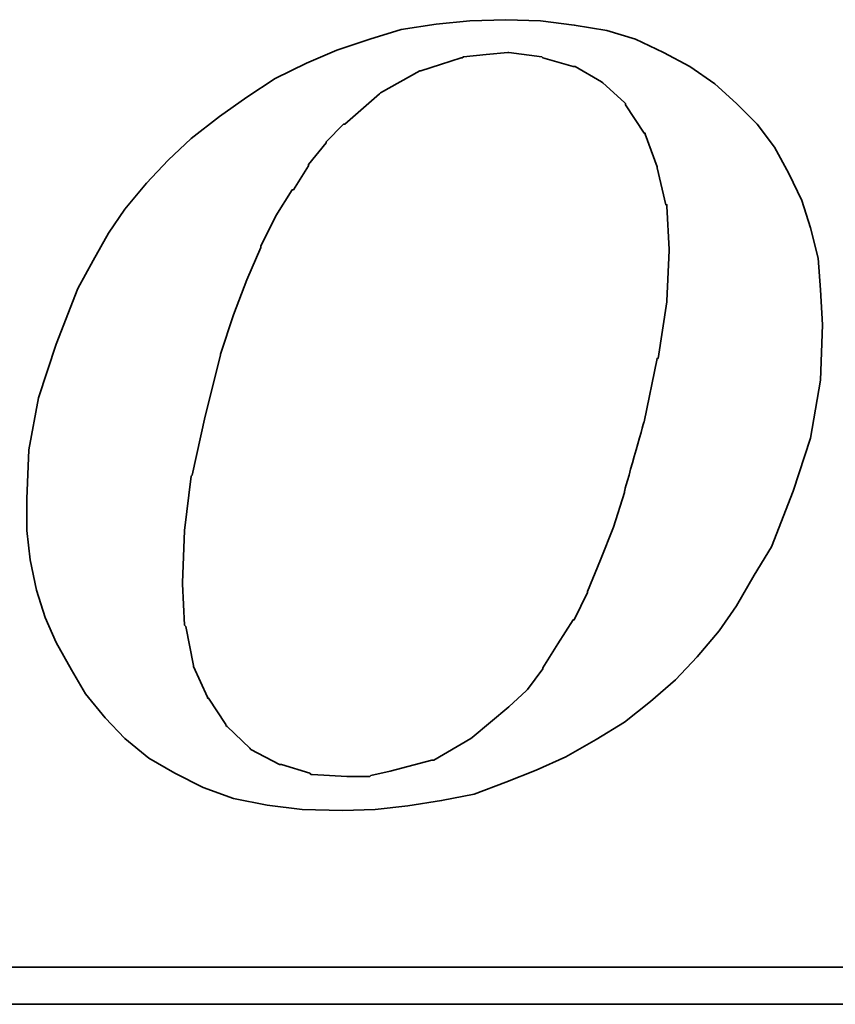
# Model space of a CAD drawing. Header units: millimetres. Extents: x 3 to 262, y 5 to 167.
# Tile 59 of 66: x 200.52 to 204.12, y 82.41 to 86.75. Entities that reach past the tile are written whole.
import ezdxf

# ---------------------------------------------------------------- set-up
doc = ezdxf.new("R2010")
doc.units = ezdxf.units.MM
doc.header["$LTSCALE"] = 0.2
doc.layers.add('layer 1', color=7, linetype='CONTINUOUS')

msp = doc.modelspace()

# ---------------------------------------------------------------- linework, layer by layer
at = {"layer": 'layer 1', "color": 1, "lineweight": 35}
for points, knots in [([(200.9002, 83.6745), (200.9002, 83.6745), (200.9872, 83.5835), (200.9872, 83.5835), (200.9872, 83.5835), (200.9872, 83.5835), (201.0922, 83.497), (201.0922, 83.497), (201.0922, 83.497), (201.0922, 83.497), (201.2072, 83.4305), (201.2072, 83.4305), (201.2072, 83.4305), (201.2072, 83.4305), (201.3322, 83.3675), (201.3322, 83.3675), (201.3322, 83.3675), (201.3322, 83.3675), (201.4662, 83.3195), (201.4662, 83.3195), (201.4662, 83.3195), (201.4662, 83.3195), (201.6152, 83.2905), (201.6152, 83.2905), (201.6152, 83.2905), (201.6152, 83.2905), (201.7692, 83.2715), (201.7692, 83.2715), (201.7692, 83.2715), (201.7692, 83.2715), (201.9462, 83.2665), (201.9462, 83.2665), (201.9462, 83.2665), (201.9462, 83.2665), (202.0902, 83.2715), (202.0902, 83.2715), (202.0902, 83.2715), (202.0902, 83.2715), (202.2342, 83.2865), (202.2342, 83.2865), (202.2342, 83.2865), (202.2342, 83.2865), (202.3832, 83.31), (202.3832, 83.31), (202.3832, 83.31), (202.3832, 83.31), (202.5272, 83.3385), (202.5272, 83.3385), (202.5272, 83.3385), (202.5272, 83.3385), (202.6662, 83.3915), (202.6662, 83.3915), (202.6662, 83.3915), (202.6662, 83.3915), (202.8002, 83.4445), (202.8002, 83.4445), (202.8002, 83.4445), (202.8002, 83.4445), (202.9302, 83.5025), (202.9302, 83.5025), (202.9302, 83.5025), (202.9302, 83.5025), (203.0642, 83.5785), (203.0642, 83.5785), (203.0642, 83.5785), (203.0642, 83.5785), (203.1892, 83.6555), (203.1892, 83.6555), (203.1892, 83.6555), (203.1892, 83.6555), (203.3042, 83.7465), (203.3042, 83.7465), (203.3042, 83.7465), (203.3042, 83.7465), (203.4147, 83.8425), (203.4147, 83.8425), (203.4147, 83.8425), (203.4147, 83.8425), (203.5102, 83.943), (203.5102, 83.943), (203.5102, 83.943), (203.5102, 83.943), (203.6062, 84.0585), (203.6062, 84.0585), (203.6062, 84.0585), (203.6062, 84.0585), (203.6832, 84.1685), (203.6832, 84.1685), (203.6832, 84.1685), (203.6832, 84.1685), (203.7602, 84.3035), (203.7602, 84.3035), (203.7602, 84.3035), (203.7602, 84.3035), (203.8372, 84.4285), (203.8372, 84.4285), (203.8372, 84.4285), (203.8372, 84.4285), (203.9332, 84.673), (203.9332, 84.673), (203.9332, 84.673), (203.9332, 84.673), (204.0097, 84.9075), (204.0097, 84.9075), (204.0097, 84.9075), (204.0097, 84.9075), (204.0532, 85.1625), (204.0532, 85.1625), (204.0532, 85.1625), (204.0532, 85.1625), (204.0622, 85.4065), (204.0622, 85.4065), (204.0622, 85.4065), (204.0622, 85.4065), (204.0532, 85.5605), (204.0532, 85.5605), (204.0532, 85.5605), (204.0532, 85.5605), (204.0432, 85.6995), (204.0432, 85.6995), (204.0432, 85.6995), (204.0432, 85.6995), (204.0097, 85.8335), (204.0097, 85.8335), (204.0097, 85.8335), (204.0097, 85.8335), (203.9712, 85.9535), (203.9712, 85.9535), (203.9712, 85.9535), (203.9712, 85.9535), (203.9132, 86.0735), (203.9132, 86.0735), (203.9132, 86.0735), (203.9132, 86.0735), (203.8512, 86.189), (203.8512, 86.189), (203.8512, 86.189), (203.8512, 86.189), (203.7742, 86.2895), (203.7742, 86.2895), (203.7742, 86.2895), (203.7742, 86.2895), (203.6832, 86.381), (203.6832, 86.381), (203.6832, 86.381), (203.6832, 86.381), (203.5872, 86.4675), (203.5872, 86.4675), (203.5872, 86.4675), (203.5872, 86.4675), (203.4767, 86.5445), (203.4767, 86.5445), (203.4767, 86.5445), (203.4767, 86.5445), (203.3617, 86.6065), (203.3617, 86.6065), (203.3617, 86.6065), (203.3617, 86.6065), (203.2372, 86.664), (203.2372, 86.664), (203.2372, 86.664), (203.2372, 86.664), (203.1122, 86.7025), (203.1122, 86.7025), (203.1122, 86.7025), (203.1122, 86.7025), (202.9682, 86.7265), (202.9682, 86.7265), (202.9682, 86.7265), (202.9682, 86.7265), (202.8192, 86.7455), (202.8192, 86.7455), (202.8192, 86.7455), (202.8192, 86.7455), (202.6662, 86.7505), (202.6662, 86.7505), (202.6662, 86.7505), (202.6662, 86.7505), (202.5082, 86.7455), (202.5082, 86.7455), (202.5082, 86.7455), (202.5082, 86.7455), (202.3592, 86.7315), (202.3592, 86.7315), (202.3592, 86.7315), (202.3592, 86.7315), (202.2052, 86.7075), (202.2052, 86.7075), (202.2052, 86.7075), (202.2052, 86.7075), (202.0667, 86.664), (202.0667, 86.664), (202.0667, 86.664), (202.0667, 86.664), (201.9222, 86.6165), (201.9222, 86.6165), (201.9222, 86.6165), (201.9222, 86.6165), (201.7882, 86.5585), (201.7882, 86.5585), (201.7882, 86.5585), (201.7882, 86.5585), (201.6492, 86.4915), (201.6492, 86.4915), (201.6492, 86.4915), (201.6492, 86.4915), (201.5242, 86.4095), (201.5242, 86.4095), (201.5242, 86.4095), (201.5242, 86.4095), (201.4042, 86.3235), (201.4042, 86.3235), (201.4042, 86.3235), (201.4042, 86.3235), (201.2792, 86.2275), (201.2792, 86.2275), (201.2792, 86.2275), (201.2792, 86.2275), (201.1782, 86.1315), (201.1782, 86.1315), (201.1782, 86.1315), (201.1782, 86.1315), (201.0822, 86.0305), (201.0822, 86.0305), (201.0822, 86.0305), (201.0822, 86.0305), (200.9872, 85.9155), (200.9872, 85.9155), (200.9872, 85.9155), (200.9872, 85.9155), (200.9152, 85.81), (200.9152, 85.81), (200.9152, 85.81), (200.9152, 85.81), (200.8472, 85.6895), (200.8472, 85.6895), (200.8472, 85.6895), (200.8472, 85.6895), (200.7807, 85.5655), (200.7807, 85.5655), (200.7807, 85.5655), (200.7807, 85.5655), (200.6842, 85.3205), (200.6842, 85.3205), (200.6842, 85.3205), (200.6842, 85.3205), (200.6072, 85.085), (200.6072, 85.085), (200.6072, 85.085), (200.6072, 85.085), (200.5642, 84.8555), (200.5642, 84.8555), (200.5642, 84.8555), (200.5642, 84.8555), (200.5552, 84.6395), (200.5552, 84.6395), (200.5552, 84.6395), (200.5552, 84.6395), (200.5552, 84.5005), (200.5552, 84.5005), (200.5552, 84.5005), (200.5552, 84.5005), (200.5692, 84.3705), (200.5692, 84.3705), (200.5692, 84.3705), (200.5692, 84.3705), (200.5982, 84.2365), (200.5982, 84.2365), (200.5982, 84.2365), (200.5982, 84.2365), (200.6362, 84.116), (200.6362, 84.116), (200.6362, 84.116), (200.6362, 84.116), (200.6842, 84.006), (200.6842, 84.006), (200.6842, 84.006), (200.6842, 84.006), (200.7517, 83.8855), (200.7517, 83.8855), (200.7517, 83.8855), (200.7517, 83.8855), (200.8137, 83.7805), (200.8137, 83.7805), (200.8137, 83.7805), (200.8137, 83.7805), (200.9002, 83.6745), (200.9002, 83.6745)], [0, 0, 0, 0, 0.013889, 0.013889, 0.013889, 0.013889, 0.027778, 0.027778, 0.027778, 0.027778, 0.041667, 0.041667, 0.041667, 0.041667, 0.055556, 0.055556, 0.055556, 0.055556, 0.069444, 0.069444, 0.069444, 0.069444, 0.083333, 0.083333, 0.083333, 0.083333, 0.097222, 0.097222, 0.097222, 0.097222, 0.111111, 0.111111, 0.111111, 0.111111, 0.125, 0.125, 0.125, 0.125, 0.138889, 0.138889, 0.138889, 0.138889, 0.152778, 0.152778, 0.152778, 0.152778, 0.166667, 0.166667, 0.166667, 0.166667, 0.180556, 0.180556, 0.180556, 0.180556, 0.194444, 0.194444, 0.194444, 0.194444, 0.208333, 0.208333, 0.208333, 0.208333, 0.222222, 0.222222, 0.222222, 0.222222, 0.236111, 0.236111, 0.236111, 0.236111, 0.25, 0.25, 0.25, 0.25, 0.263889, 0.263889, 0.263889, 0.263889, 0.277778, 0.277778, 0.277778, 0.277778, 0.291667, 0.291667, 0.291667, 0.291667, 0.305556, 0.305556, 0.305556, 0.305556, 0.319444, 0.319444, 0.319444, 0.319444, 0.333333, 0.333333, 0.333333, 0.333333, 0.347222, 0.347222, 0.347222, 0.347222, 0.361111, 0.361111, 0.361111, 0.361111, 0.375, 0.375, 0.375, 0.375, 0.388889, 0.388889, 0.388889, 0.388889, 0.402778, 0.402778, 0.402778, 0.402778, 0.416667, 0.416667, 0.416667, 0.416667, 0.430556, 0.430556, 0.430556, 0.430556, 0.444444, 0.444444, 0.444444, 0.444444, 0.458333, 0.458333, 0.458333, 0.458333, 0.472222, 0.472222, 0.472222, 0.472222, 0.486111, 0.486111, 0.486111, 0.486111, 0.5, 0.5, 0.5, 0.5, 0.513889, 0.513889, 0.513889, 0.513889, 0.527778, 0.527778, 0.527778, 0.527778, 0.541667, 0.541667, 0.541667, 0.541667, 0.555556, 0.555556, 0.555556, 0.555556, 0.569444, 0.569444, 0.569444, 0.569444, 0.583333, 0.583333, 0.583333, 0.583333, 0.597222, 0.597222, 0.597222, 0.597222, 0.611111, 0.611111, 0.611111, 0.611111, 0.625, 0.625, 0.625, 0.625, 0.638889, 0.638889, 0.638889, 0.638889, 0.652778, 0.652778, 0.652778, 0.652778, 0.666667, 0.666667, 0.666667, 0.666667, 0.680556, 0.680556, 0.680556, 0.680556, 0.694444, 0.694444, 0.694444, 0.694444, 0.708333, 0.708333, 0.708333, 0.708333, 0.722222, 0.722222, 0.722222, 0.722222, 0.736111, 0.736111, 0.736111, 0.736111, 0.75, 0.75, 0.75, 0.75, 0.763889, 0.763889, 0.763889, 0.763889, 0.777778, 0.777778, 0.777778, 0.777778, 0.791667, 0.791667, 0.791667, 0.791667, 0.805556, 0.805556, 0.805556, 0.805556, 0.819444, 0.819444, 0.819444, 0.819444, 0.833333, 0.833333, 0.833333, 0.833333, 0.847222, 0.847222, 0.847222, 0.847222, 0.861111, 0.861111, 0.861111, 0.861111, 0.875, 0.875, 0.875, 0.875, 0.888889, 0.888889, 0.888889, 0.888889, 0.902778, 0.902778, 0.902778, 0.902778, 0.916667, 0.916667, 0.916667, 0.916667, 0.930556, 0.930556, 0.930556, 0.930556, 0.944444, 0.944444, 0.944444, 0.944444, 0.958333, 0.958333, 0.958333, 0.958333, 0.972222, 0.972222, 0.972222, 0.972222, 0.986111, 0.986111, 0.986111, 0.986111, 1, 1, 1, 1]), ([(201.4087, 85.2775), (201.4087, 85.2775), (201.4662, 85.4505), (201.4662, 85.4505), (201.4662, 85.4505), (201.4662, 85.4505), (201.5242, 85.604), (201.5242, 85.604), (201.5242, 85.604), (201.5242, 85.604), (201.5862, 85.7475), (201.5862, 85.7475), (201.5862, 85.7475), (201.5862, 85.7475), (201.5862, 85.7525), (201.5862, 85.7525), (201.5862, 85.7525), (201.5862, 85.7525), (201.6532, 85.8865), (201.6532, 85.8865), (201.6532, 85.8865), (201.6532, 85.8865), (201.7252, 86.0015), (201.7252, 86.0015), (201.7252, 86.0015), (201.7252, 86.0015), (201.7302, 86.0015), (201.7302, 86.0015), (201.7302, 86.0015), (201.7302, 86.0015), (201.7972, 86.107), (201.7972, 86.107), (201.7972, 86.107), (201.7972, 86.107), (201.7972, 86.112), (201.7972, 86.112), (201.7972, 86.112), (201.7972, 86.112), (201.8747, 86.2085), (201.8747, 86.2085), (201.8747, 86.2085), (201.8747, 86.2085), (201.8747, 86.2125), (201.8747, 86.2125), (201.8747, 86.2125), (201.8747, 86.2125), (201.9512, 86.2895), (201.9512, 86.2895), (201.9512, 86.2895), (201.9512, 86.2895), (201.9562, 86.2895), (201.9562, 86.2895), (201.9562, 86.2895), (201.9562, 86.2895), (202.1092, 86.4245), (202.1092, 86.4245), (202.1092, 86.4245), (202.1092, 86.4245), (202.1142, 86.4285), (202.1142, 86.4285), (202.1142, 86.4285), (202.1142, 86.4285), (202.2872, 86.5245), (202.2872, 86.5245), (202.2872, 86.5245), (202.2872, 86.5245), (202.2922, 86.5245), (202.2922, 86.5245), (202.2922, 86.5245), (202.2922, 86.5245), (202.3782, 86.5535), (202.3782, 86.5535), (202.3782, 86.5535), (202.3782, 86.5535), (202.4692, 86.5825), (202.4692, 86.5825), (202.4692, 86.5825), (202.4692, 86.5825), (202.4742, 86.5825), (202.4742, 86.5825), (202.4742, 86.5825), (202.4742, 86.5825), (202.4792, 86.5875), (202.4792, 86.5875), (202.4792, 86.5875), (202.4792, 86.5875), (202.5792, 86.5965), (202.5792, 86.5965), (202.5792, 86.5965), (202.5792, 86.5965), (202.6752, 86.6065), (202.6752, 86.6065), (202.6752, 86.6065), (202.6752, 86.6065), (202.6802, 86.6065), (202.6802, 86.6065), (202.6802, 86.6065), (202.6802, 86.6065), (202.8247, 86.5875), (202.8247, 86.5875), (202.8247, 86.5875), (202.8247, 86.5875), (202.8292, 86.5825), (202.8292, 86.5825), (202.8292, 86.5825), (202.8292, 86.5825), (202.9632, 86.5445), (202.9632, 86.5445), (202.9632, 86.5445), (202.9632, 86.5445), (202.9682, 86.5445), (202.9682, 86.5445), (202.9682, 86.5445), (202.9682, 86.5445), (202.9727, 86.5445), (202.9727, 86.5445), (202.9727, 86.5445), (202.9727, 86.5445), (203.0882, 86.4765), (203.0882, 86.4765), (203.0882, 86.4765), (203.0882, 86.4765), (203.0932, 86.4725), (203.0932, 86.4725), (203.0932, 86.4725), (203.0932, 86.4725), (203.1892, 86.3855), (203.1892, 86.3855), (203.1892, 86.3855), (203.1892, 86.3855), (203.1942, 86.381), (203.1942, 86.381), (203.1942, 86.381), (203.1942, 86.381), (203.1942, 86.376), (203.1942, 86.376), (203.1942, 86.376), (203.1942, 86.376), (203.2757, 86.251), (203.2757, 86.251), (203.2757, 86.251), (203.2757, 86.251), (203.2802, 86.251), (203.2802, 86.251), (203.2802, 86.251), (203.2802, 86.251), (203.2802, 86.2465), (203.2802, 86.2465), (203.2802, 86.2465), (203.2802, 86.2465), (203.3332, 86.1025), (203.3332, 86.1025), (203.3332, 86.1025), (203.3332, 86.1025), (203.3332, 86.0975), (203.3332, 86.0975), (203.3332, 86.0975), (203.3332, 86.0975), (203.3712, 85.935), (203.3712, 85.935), (203.3712, 85.935), (203.3712, 85.935), (203.3762, 85.935), (203.3762, 85.935), (203.3762, 85.935), (203.3762, 85.935), (203.3762, 85.9295), (203.3762, 85.9295), (203.3762, 85.9295), (203.3762, 85.9295), (203.3862, 85.7375), (203.3862, 85.7375), (203.3862, 85.7375), (203.3862, 85.7375), (203.3862, 85.733), (203.3862, 85.733), (203.3862, 85.733), (203.3862, 85.733), (203.3762, 85.5125), (203.3762, 85.5125), (203.3762, 85.5125), (203.3762, 85.5125), (203.3762, 85.5075), (203.3762, 85.5075), (203.3762, 85.5075), (203.3762, 85.5075), (203.3377, 85.2585), (203.3377, 85.2585), (203.3377, 85.2585), (203.3377, 85.2585), (203.3332, 85.2585), (203.3332, 85.2585), (203.3332, 85.2585), (203.3332, 85.2585), (203.2757, 84.9795), (203.2757, 84.9795), (203.2757, 84.9795), (203.2757, 84.9795), (203.1892, 84.673), (203.1892, 84.673), (203.1892, 84.673), (203.1892, 84.673), (203.1892, 84.6675), (203.1892, 84.6675), (203.1892, 84.6675), (203.1892, 84.6675), (203.1412, 84.5145), (203.1412, 84.5145), (203.1412, 84.5145), (203.1412, 84.5145), (203.0832, 84.3705), (203.0832, 84.3705), (203.0832, 84.3705), (203.0832, 84.3705), (203.0262, 84.2315), (203.0262, 84.2315), (203.0262, 84.2315), (203.0262, 84.2315), (203.0262, 84.2265), (203.0262, 84.2265), (203.0262, 84.2265), (203.0262, 84.2265), (202.9682, 84.1065), (202.9682, 84.1065), (202.9682, 84.1065), (202.9682, 84.1065), (202.9632, 84.1065), (202.9632, 84.1065), (202.9632, 84.1065), (202.9632, 84.1065), (202.8962, 84.001), (202.8962, 84.001), (202.8962, 84.001), (202.8962, 84.001), (202.8292, 83.8955), (202.8292, 83.8955), (202.8292, 83.8955), (202.8292, 83.8955), (202.8292, 83.8905), (202.8292, 83.8905), (202.8292, 83.8905), (202.8292, 83.8905), (202.7622, 83.7995), (202.7622, 83.7995), (202.7622, 83.7995), (202.7622, 83.7995), (202.7572, 83.7945), (202.7572, 83.7945), (202.7572, 83.7945), (202.7572, 83.7945), (202.6802, 83.7225), (202.6802, 83.7225), (202.6802, 83.7225), (202.6802, 83.7225), (202.5177, 83.588), (202.5177, 83.588), (202.5177, 83.588), (202.5177, 83.588), (202.5122, 83.5835), (202.5122, 83.5835), (202.5122, 83.5835), (202.5122, 83.5835), (202.3492, 83.4875), (202.3492, 83.4875), (202.3492, 83.4875), (202.3492, 83.4875), (202.3442, 83.4875), (202.3442, 83.4875), (202.3442, 83.4875), (202.3442, 83.4875), (202.3402, 83.4875), (202.3402, 83.4875), (202.3402, 83.4875), (202.3402, 83.4875), (202.1572, 83.4395), (202.1572, 83.4395), (202.1572, 83.4395), (202.1572, 83.4395), (202.0712, 83.42), (202.0712, 83.42), (202.0712, 83.42), (202.0712, 83.42), (202.0667, 83.4155), (202.0667, 83.4155), (202.0667, 83.4155), (202.0667, 83.4155), (202.0612, 83.4155), (202.0612, 83.4155), (202.0612, 83.4155), (202.0612, 83.4155), (201.9652, 83.4155), (201.9652, 83.4155), (201.9652, 83.4155), (201.9652, 83.4155), (201.8122, 83.425), (201.8122, 83.425), (201.8122, 83.425), (201.8122, 83.425), (201.8072, 83.425), (201.8072, 83.425), (201.8072, 83.425), (201.8072, 83.425), (201.8022, 83.4305), (201.8022, 83.4305), (201.8022, 83.4305), (201.8022, 83.4305), (201.6777, 83.4685), (201.6777, 83.4685), (201.6777, 83.4685), (201.6777, 83.4685), (201.6732, 83.4685), (201.6732, 83.4685), (201.6732, 83.4685), (201.6732, 83.4685), (201.6682, 83.4685), (201.6682, 83.4685), (201.6682, 83.4685), (201.6682, 83.4685), (201.5432, 83.5355), (201.5432, 83.5355), (201.5432, 83.5355), (201.5432, 83.5355), (201.5387, 83.5405), (201.5387, 83.5405), (201.5387, 83.5405), (201.5387, 83.5405), (201.4382, 83.6365), (201.4382, 83.6365), (201.4382, 83.6365), (201.4382, 83.6365), (201.4327, 83.6415), (201.4327, 83.6415), (201.4327, 83.6415), (201.4327, 83.6415), (201.4327, 83.6455), (201.4327, 83.6455), (201.4327, 83.6455), (201.4327, 83.6455), (201.3562, 83.7615), (201.3562, 83.7615), (201.3562, 83.7615), (201.3562, 83.7615), (201.3512, 83.7615), (201.3512, 83.7615), (201.3512, 83.7615), (201.3512, 83.7615), (201.3512, 83.7655), (201.3512, 83.7655), (201.3512, 83.7655), (201.3512, 83.7655), (201.2892, 83.9005), (201.2892, 83.9005), (201.2892, 83.9005), (201.2892, 83.9005), (201.2892, 83.9055), (201.2892, 83.9055), (201.2892, 83.9055), (201.2892, 83.9055), (201.2557, 84.0775), (201.2557, 84.0775), (201.2557, 84.0775), (201.2557, 84.0775), (201.2502, 84.0825), (201.2502, 84.0825), (201.2502, 84.0825), (201.2502, 84.0825), (201.2412, 84.2645), (201.2412, 84.2645), (201.2412, 84.2645), (201.2412, 84.2645), (201.2412, 84.2695), (201.2412, 84.2695), (201.2412, 84.2695), (201.2412, 84.2695), (201.2502, 84.5005), (201.2502, 84.5005), (201.2502, 84.5005), (201.2502, 84.5005), (201.2792, 84.7395), (201.2792, 84.7395), (201.2792, 84.7395), (201.2792, 84.7395), (201.2842, 84.7445), (201.2842, 84.7445), (201.2842, 84.7445), (201.2842, 84.7445), (201.3417, 85.0035), (201.3417, 85.0035), (201.3417, 85.0035), (201.3417, 85.0035), (201.4087, 85.2725), (201.4087, 85.2725), (201.4087, 85.2725), (201.4087, 85.2725), (201.4087, 85.2775), (201.4087, 85.2775)], [0, 0, 0, 0, 0.010101, 0.010101, 0.010101, 0.010101, 0.020202, 0.020202, 0.020202, 0.020202, 0.030303, 0.030303, 0.030303, 0.030303, 0.040404, 0.040404, 0.040404, 0.040404, 0.050505, 0.050505, 0.050505, 0.050505, 0.060606, 0.060606, 0.060606, 0.060606, 0.070707, 0.070707, 0.070707, 0.070707, 0.080808, 0.080808, 0.080808, 0.080808, 0.090909, 0.090909, 0.090909, 0.090909, 0.10101, 0.10101, 0.10101, 0.10101, 0.111111, 0.111111, 0.111111, 0.111111, 0.121212, 0.121212, 0.121212, 0.121212, 0.131313, 0.131313, 0.131313, 0.131313, 0.141414, 0.141414, 0.141414, 0.141414, 0.151515, 0.151515, 0.151515, 0.151515, 0.161616, 0.161616, 0.161616, 0.161616, 0.171717, 0.171717, 0.171717, 0.171717, 0.181818, 0.181818, 0.181818, 0.181818, 0.191919, 0.191919, 0.191919, 0.191919, 0.20202, 0.20202, 0.20202, 0.20202, 0.212121, 0.212121, 0.212121, 0.212121, 0.222222, 0.222222, 0.222222, 0.222222, 0.232323, 0.232323, 0.232323, 0.232323, 0.242424, 0.242424, 0.242424, 0.242424, 0.252525, 0.252525, 0.252525, 0.252525, 0.262626, 0.262626, 0.262626, 0.262626, 0.272727, 0.272727, 0.272727, 0.272727, 0.282828, 0.282828, 0.282828, 0.282828, 0.292929, 0.292929, 0.292929, 0.292929, 0.30303, 0.30303, 0.30303, 0.30303, 0.313131, 0.313131, 0.313131, 0.313131, 0.323232, 0.323232, 0.323232, 0.323232, 0.333333, 0.333333, 0.333333, 0.333333, 0.343434, 0.343434, 0.343434, 0.343434, 0.353535, 0.353535, 0.353535, 0.353535, 0.363636, 0.363636, 0.363636, 0.363636, 0.373737, 0.373737, 0.373737, 0.373737, 0.383838, 0.383838, 0.383838, 0.383838, 0.393939, 0.393939, 0.393939, 0.393939, 0.40404, 0.40404, 0.40404, 0.40404, 0.414141, 0.414141, 0.414141, 0.414141, 0.424242, 0.424242, 0.424242, 0.424242, 0.434343, 0.434343, 0.434343, 0.434343, 0.444444, 0.444444, 0.444444, 0.444444, 0.454545, 0.454545, 0.454545, 0.454545, 0.464646, 0.464646, 0.464646, 0.464646, 0.474747, 0.474747, 0.474747, 0.474747, 0.484848, 0.484848, 0.484848, 0.484848, 0.494949, 0.494949, 0.494949, 0.49495, 0.505051, 0.505051, 0.505051, 0.505051, 0.515152, 0.515152, 0.515152, 0.515152, 0.525253, 0.525253, 0.525253, 0.525253, 0.535354, 0.535354, 0.535354, 0.535354, 0.545455, 0.545455, 0.545455, 0.545455, 0.555556, 0.555556, 0.555556, 0.555556, 0.565657, 0.565657, 0.565657, 0.565657, 0.575758, 0.575758, 0.575758, 0.575758, 0.585859, 0.585859, 0.585859, 0.585859, 0.59596, 0.59596, 0.59596, 0.59596, 0.606061, 0.606061, 0.606061, 0.606061, 0.616162, 0.616162, 0.616162, 0.616162, 0.626263, 0.626263, 0.626263, 0.626263, 0.636364, 0.636364, 0.636364, 0.636364, 0.646465, 0.646465, 0.646465, 0.646465, 0.656566, 0.656566, 0.656566, 0.656566, 0.666667, 0.666667, 0.666667, 0.666667, 0.676768, 0.676768, 0.676768, 0.676768, 0.686869, 0.686869, 0.686869, 0.686869, 0.69697, 0.69697, 0.69697, 0.69697, 0.707071, 0.707071, 0.707071, 0.707071, 0.717172, 0.717172, 0.717172, 0.717172, 0.727273, 0.727273, 0.727273, 0.727273, 0.737374, 0.737374, 0.737374, 0.737374, 0.747475, 0.747475, 0.747475, 0.747475, 0.757576, 0.757576, 0.757576, 0.757576, 0.767677, 0.767677, 0.767677, 0.767677, 0.777778, 0.777778, 0.777778, 0.777778, 0.787879, 0.787879, 0.787879, 0.787879, 0.79798, 0.79798, 0.79798, 0.79798, 0.808081, 0.808081, 0.808081, 0.808081, 0.818182, 0.818182, 0.818182, 0.818182, 0.828283, 0.828283, 0.828283, 0.828283, 0.838384, 0.838384, 0.838384, 0.838384, 0.848485, 0.848485, 0.848485, 0.848485, 0.858586, 0.858586, 0.858586, 0.858586, 0.868687, 0.868687, 0.868687, 0.868687, 0.878788, 0.878788, 0.878788, 0.878788, 0.888889, 0.888889, 0.888889, 0.888889, 0.89899, 0.89899, 0.89899, 0.89899, 0.909091, 0.909091, 0.909091, 0.909091, 0.919192, 0.919192, 0.919192, 0.919192, 0.929293, 0.929293, 0.929293, 0.929293, 0.939394, 0.939394, 0.939394, 0.939394, 0.949495, 0.949495, 0.949495, 0.949495, 0.959596, 0.959596, 0.959596, 0.959596, 0.969697, 0.969697, 0.969697, 0.969697, 0.979798, 0.979798, 0.979798, 0.979798, 0.989899, 0.989899, 0.989899, 0.989899, 1, 1, 1, 1]), ([(208.9227, 83.1755), (208.9227, 83.1755), (208.9227, 82.614), (208.9227, 82.614), (208.9227, 82.614), (208.9227, 82.614), (208.9227, 82.5755), (208.9227, 82.5755), (208.9227, 82.5755), (208.9227, 82.5755), (208.8842, 82.5755), (208.8842, 82.5755), (208.8842, 82.5755), (208.8842, 82.5755), (176.0752, 82.5755), (176.0752, 82.5755), (176.0752, 82.5755), (176.0752, 82.5755), (176.0752, 82.4125), (176.0752, 82.4125), (176.0752, 82.4125), (176.0752, 82.4125), (210.3192, 82.4125), (210.3192, 82.4125), (210.3192, 82.4125), (210.3192, 82.4125), (208.9227, 83.1755), (208.9227, 83.1755)], [0, 0, 0, 0, 0.142857, 0.142857, 0.142857, 0.142857, 0.285714, 0.285714, 0.285714, 0.285714, 0.428571, 0.428571, 0.428571, 0.428571, 0.571429, 0.571429, 0.571429, 0.571429, 0.714286, 0.714286, 0.714286, 0.714286, 0.857143, 0.857143, 0.857143, 0.857143, 1, 1, 1, 1])]:
    msp.add_open_spline(points, degree=3, knots=knots, dxfattribs=at)

doc.saveas('drawing.dxf')
